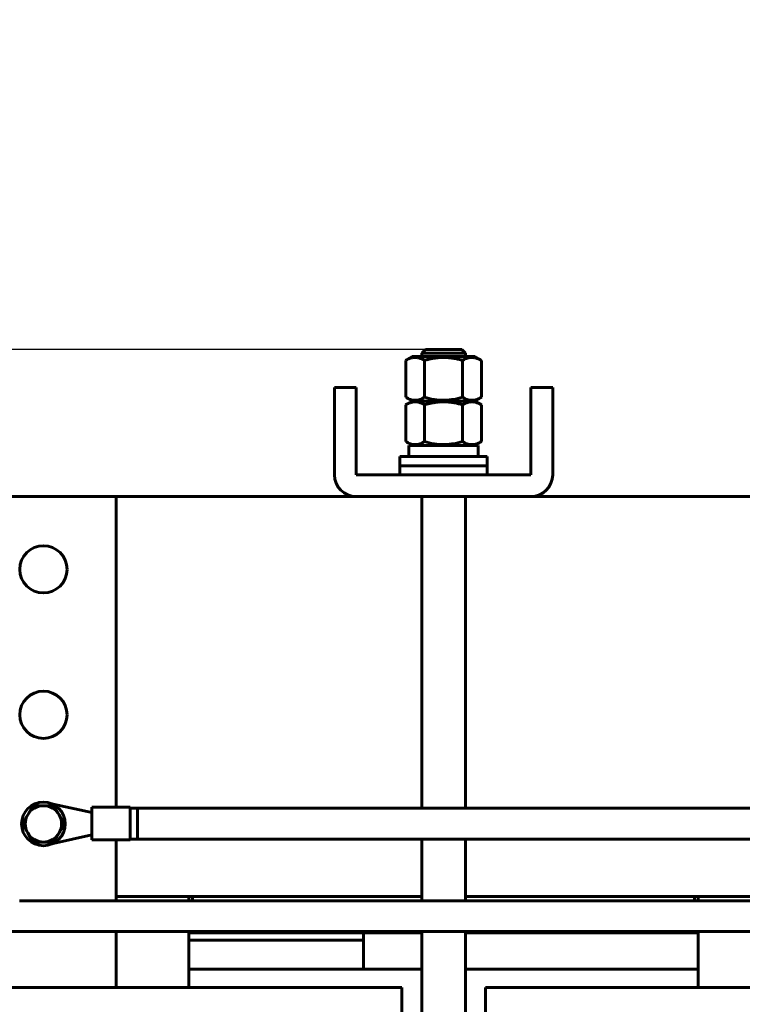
# Model space of a CAD drawing. Header units: millimetres. Extents: x 0 to 420, y 0 to 594.
# Tile 7 of 17: x 174 to 214, y 283 to 337. Entities that reach past the tile are written whole.
import ezdxf

# ---------------------------------------------------------------- set-up
doc = ezdxf.new("R2010")
doc.units = ezdxf.units.MM
doc.linetypes.add('K5LT_BASIC', pattern=[0])
doc.linetypes.add('K5LT_THIN', pattern=[0])
doc.layers.add('Системный слой', color=7, linetype='Continuous')
doc.styles.add('KDIMTEXTSTYLE', font='GOST_AU.SHX', dxfattribs={"width": 0.96, "oblique": 15, "height": 5})
doc.dimstyles.new('KDIMSTYLE (0.20)', dxfattribs={"dimtxt": 5, "dimasz": 1, "dimexe": 2, "dimexo": 0, "dimgap": 1, "dimtad": 1, "dimlfac": 5, "dimtxsty": 'KDIMTEXTSTYLE', "dimsah": 1, "dimcen": 0, "dimdle": 1, "dimadec": 0, "dimazin": 0, "dimtfac": 0.667, "dimtmove": 0, "dimatfit": 3, "dimfxl": 1, "dimtvp": 1, "dimtolj": 1, "dimtzin": 0, "dimarcsym": 0})

# ---------------------------------------------------------------- blocks, each defined once
blk = doc.blocks.new('U24')
at = {"layer": 'Системный слой', "color": 150, "linetype": 'K5LT_BASIC', "lineweight": 60, "true_color": 0x0080ff}
for p, q in [((179.458, 288.615), (179.458, 288.675)), ((179.458, 286.208), (179.458, 286.915))]:
    blk.add_line(p, q, dxfattribs=at)
blk = doc.blocks.new('U25')
at = {"layer": 'Системный слой', "color": 150, "linetype": 'K5LT_BASIC', "lineweight": 60, "true_color": 0x0080ff}
for p, q in [((179.458, 293.756), (179.458, 310.844)), ((179.458, 289.859), (179.458, 291.956))]:
    blk.add_line(p, q, dxfattribs=at)
blk = doc.blocks.new('U26')
at = {"layer": 'Системный слой', "color": 150, "linetype": 'K5LT_BASIC', "lineweight": 60, "true_color": 0x0080ff}
for p, q in [((170.521, 288.596), (170.527, 288.59)), ((170.527, 288.59), (170.531, 288.586)), ((170.531, 288.586), (170.535, 288.582)), ((170.535, 288.582), (170.539, 288.578)), ((170.539, 288.578), (170.543, 288.574)), ((170.543, 288.574), (170.547, 288.57)), ((170.547, 288.57), (170.553, 288.564)), ((170.553, 288.564), (170.562, 288.555)), ((170.562, 288.555), (170.582, 288.535)), ((170.582, 288.535), (170.603, 288.514)), ((170.603, 288.514), (170.608, 288.509)), ((170.608, 288.509), (170.612, 288.505)), ((170.612, 288.505), (170.616, 288.501)), ((170.616, 288.501), (170.62, 288.497)), ((170.62, 288.497), (170.624, 288.493)), ((170.624, 288.493), (170.628, 288.489)), ((170.628, 288.489), (170.632, 288.485)), ((170.632, 288.485), (170.636, 288.481)), ((170.636, 288.481), (170.64, 288.477)), ((170.64, 288.477), (170.644, 288.473)), ((170.644, 288.473), (170.648, 288.469)), ((170.648, 288.469), (170.652, 288.465)), ((170.652, 288.465), (170.656, 288.461)), ((170.656, 288.461), (170.659, 288.457)), ((170.659, 288.457), (170.663, 288.454)), ((170.663, 288.454), (170.667, 288.45)), ((170.667, 288.45), (170.673, 288.444)), ((170.673, 288.444), (170.681, 288.436)), ((170.681, 288.436), (170.685, 288.432)), ((170.685, 288.432), (170.69, 288.427)), ((170.69, 288.427), (170.7, 288.417)), ((170.7, 288.417), (170.719, 288.398)), ((170.719, 288.398), (170.73, 288.387)), ((170.73, 288.387), (170.734, 288.383)), ((170.734, 288.383), (170.738, 288.379)), ((170.738, 288.379), (170.743, 288.374)), ((170.743, 288.374), (170.748, 288.369)), ((170.748, 288.369), (170.752, 288.365)), ((170.752, 288.365), (170.756, 288.36)), ((170.756, 288.36), (170.765, 288.352)), ((170.765, 288.352), (170.769, 288.348)), ((170.769, 288.348), (170.773, 288.344)), ((170.773, 288.344), (170.78, 288.337)), ((170.78, 288.337), (170.794, 288.323)), ((170.794, 288.323), (170.812, 288.305)), ((170.812, 288.305), (170.821, 288.296)), ((170.821, 288.296), (170.826, 288.291)), ((170.826, 288.291), (170.829, 288.288)), ((170.829, 288.288), (170.833, 288.284)), ((170.833, 288.284), (170.837, 288.28)), ((170.837, 288.28), (170.842, 288.274)), ((170.842, 288.274), (170.851, 288.266)), ((170.851, 288.266), (170.863, 288.254)), ((170.863, 288.254), (170.867, 288.25)), ((170.867, 288.25), (170.873, 288.244)), ((170.873, 288.244), (170.884, 288.233)), ((170.884, 288.233), (170.907, 288.21)), ((170.907, 288.21), (170.953, 288.164)), ((170.953, 288.164), (170.999, 288.118)), ((170.999, 288.118), (171.003, 288.114)), ((171.003, 288.114), (171.01, 288.108)), ((171.01, 288.108), (171.024, 288.094)), ((171.024, 288.094), (171.052, 288.068)), ((171.052, 288.068), (171.108, 288.017)), ((171.108, 288.017), (171.13, 287.997)), ((171.13, 287.997), (171.134, 287.994)), ((171.134, 287.994), (171.142, 287.987)), ((171.142, 287.987), (171.157, 287.973)), ((171.157, 287.973), (171.188, 287.946)), ((171.188, 287.946), (171.25, 287.894)), ((171.25, 287.894), (171.314, 287.842)), ((171.314, 287.842), (171.353, 287.811)), ((171.353, 287.811), (171.358, 287.807)), ((171.358, 287.807), (171.368, 287.799)), ((171.368, 287.799), (171.389, 287.784)), ((171.389, 287.784), (171.43, 287.753)), ((171.43, 287.753), (171.496, 287.704)), ((171.496, 287.704), (171.557, 287.661)), ((171.557, 287.661), (171.622, 287.617)), ((171.622, 287.617), (171.628, 287.613)), ((171.628, 287.613), (171.641, 287.605)), ((171.641, 287.605), (171.665, 287.589)), ((171.665, 287.589), (171.714, 287.558)), ((171.714, 287.558), (171.814, 287.498)), ((171.814, 287.498), (171.954, 287.42)), ((171.954, 287.42), (171.962, 287.415)), ((171.962, 287.415), (171.978, 287.407)), ((171.978, 287.407), (172.01, 287.39)), ((172.01, 287.39), (172.075, 287.357)), ((172.075, 287.357), (172.206, 287.295)), ((172.206, 287.295), (172.412, 287.208)), ((172.412, 287.208), (172.421, 287.204)), ((172.421, 287.204), (172.441, 287.196)), ((172.441, 287.196), (172.481, 287.181)), ((172.481, 287.181), (172.56, 287.153)), ((172.56, 287.153), (172.72, 287.1)), ((172.72, 287.1), (172.923, 287.044)), ((172.923, 287.044), (172.932, 287.042)), ((172.932, 287.042), (172.952, 287.037)), ((172.952, 287.037), (172.991, 287.027)), ((172.991, 287.027), (173.069, 287.01)), ((173.069, 287.01), (173.231, 286.978)), ((173.231, 286.978), (173.367, 286.957)), ((173.367, 286.957), (173.375, 286.956)), ((173.375, 286.956), (173.389, 286.954)), ((173.389, 286.954), (173.419, 286.951)), ((173.419, 286.951), (173.479, 286.943)), ((173.479, 286.943), (173.583, 286.933)), ((173.583, 286.933), (173.618, 286.93)), ((173.618, 286.93), (173.625, 286.929)), ((173.625, 286.929), (173.638, 286.928)), ((173.638, 286.928), (173.663, 286.926)), ((173.663, 286.926), (173.715, 286.923)), ((173.715, 286.923), (173.816, 286.918)), ((173.816, 286.918), (173.983, 286.915)), ((173.983, 286.915), (173.989, 286.915)), ((173.989, 286.915), (174, 286.915)), ((174, 286.915), (174.022, 286.915)), ((174.022, 286.915), (174.067, 286.915)), ((174.067, 286.915), (174.154, 286.915)), ((174.154, 286.915), (174.187, 286.915)), ((174.187, 286.915), (174.193, 286.915)), ((174.193, 286.915), (174.203, 286.915)), ((174.203, 286.915), (174.223, 286.915)), ((174.223, 286.915), (174.264, 286.915)), ((174.264, 286.915), (174.344, 286.915)), ((174.344, 286.915), (174.386, 286.915)), ((174.386, 286.915), (174.407, 286.915)), ((174.407, 286.915), (174.417, 286.915)), ((174.417, 286.915), (174.43, 286.915)), ((174.43, 286.915), (174.437, 286.915)), ((174.437, 286.915), (174.449, 286.915)), ((174.449, 286.915), (174.465, 286.915)), ((174.465, 286.915), (174.477, 286.915)), ((174.477, 286.915), (174.483, 286.915)), ((174.483, 286.915), (174.494, 286.915)), ((174.494, 286.915), (174.516, 286.915)), ((174.516, 286.915), (174.561, 286.915)), ((174.561, 286.915), (174.646, 286.915)), ((174.646, 286.915), (174.714, 286.915)), ((174.714, 286.915), (174.719, 286.915)), ((174.719, 286.915), (174.728, 286.915)), ((174.728, 286.915), (174.747, 286.915)), ((174.747, 286.915), (174.784, 286.915)), ((174.784, 286.915), (174.854, 286.915)), ((174.854, 286.915), (174.859, 286.915)), ((174.859, 286.915), (174.867, 286.915)), ((174.867, 286.915), (174.879, 286.915)), ((174.879, 286.915), (174.886, 286.915)), ((174.886, 286.915), (174.891, 286.915)), ((174.891, 286.915), (174.897, 286.915)), ((174.897, 286.915), (174.904, 286.915)), ((174.904, 286.915), (174.92, 286.915)), ((174.92, 286.915), (174.927, 286.915)), ((174.927, 286.915), (174.932, 286.915)), ((174.932, 286.915), (174.939, 286.915)), ((174.939, 286.915), (174.953, 286.915)), ((174.953, 286.915), (174.98, 286.915)), ((174.98, 286.915), (175, 286.915)), ((175, 286.915), (175.006, 286.915)), ((175.006, 286.915), (175.014, 286.915)), ((175.014, 286.915), (175.03, 286.915)), ((175.03, 286.915), (175.062, 286.915)), ((175.062, 286.915), (175.127, 286.915)), ((175.127, 286.915), (175.148, 286.915)), ((175.148, 286.915), (175.154, 286.915)), ((175.154, 286.915), (175.164, 286.915)), ((175.164, 286.915), (175.185, 286.915)), ((175.185, 286.915), (175.226, 286.915)), ((175.226, 286.915), (175.309, 286.915)), ((175.309, 286.915), (175.442, 286.915)), ((175.442, 286.915), (175.448, 286.915)), ((175.448, 286.915), (175.459, 286.915)), ((175.459, 286.915), (175.48, 286.915)), ((175.48, 286.915), (175.524, 286.915)), ((175.524, 286.915), (175.611, 286.915)), ((175.611, 286.915), (175.621, 286.915)), ((175.621, 286.915), (175.627, 286.915)), ((175.627, 286.915), (175.636, 286.915)), ((175.636, 286.915), (175.655, 286.915)), ((175.655, 286.915), (175.693, 286.915)), ((175.693, 286.915), (175.756, 286.915)), ((175.756, 286.915), (175.762, 286.915)), ((175.762, 286.915), (175.77, 286.915)), ((175.77, 286.915), (175.786, 286.915)), ((175.786, 286.915), (175.819, 286.915)), ((175.819, 286.915), (175.885, 286.915)), ((175.885, 286.915), (176.016, 286.915)), ((176.016, 286.915), (176.1, 286.915)), ((176.1, 286.915), (176.203, 286.915)), ((176.203, 286.915), (176.305, 286.915)), ((176.305, 286.915), (176.314, 286.915)), ((176.314, 286.915), (176.331, 286.915)), ((176.331, 286.915), (176.365, 286.915)), ((176.365, 286.915), (176.433, 286.915)), ((176.433, 286.915), (176.568, 286.915)), ((176.568, 286.915), (176.837, 286.915)), ((176.837, 286.915), (176.843, 286.915)), ((176.843, 286.915), (176.855, 286.915)), ((176.855, 286.915), (176.879, 286.915)), ((176.879, 286.915), (176.928, 286.915)), ((176.928, 286.915), (177.025, 286.915)), ((177.025, 286.915), (177.219, 286.915)), ((177.219, 286.915), (177.607, 286.915)), ((177.607, 286.915), (178.383, 286.915)), ((178.383, 286.915), (179.931, 286.915)), ((179.931, 286.915), (183.029, 286.915)), ((183.029, 286.915), (189.228, 286.915)), ((189.228, 286.915), (201.625, 286.915)), ((201.625, 286.915), (220.065, 286.915)), ((220.065, 286.915), (225.333, 286.915))]:
    blk.add_line(p, q, dxfattribs=at)
blk = doc.blocks.new('U27')
at = {"layer": 'Системный слой', "color": 150, "linetype": 'K5LT_BASIC', "lineweight": 60, "true_color": 0x0080ff}
for p, q in [((174.148, 288.615), (174.165, 288.615)), ((174.165, 288.615), (174.19, 288.615)), ((174.19, 288.615), (174.211, 288.615)), ((174.211, 288.615), (174.217, 288.615)), ((174.217, 288.615), (174.227, 288.615)), ((174.227, 288.615), (174.249, 288.615)), ((174.249, 288.615), (174.291, 288.615)), ((174.291, 288.615), (174.374, 288.615)), ((174.374, 288.615), (174.501, 288.615)), ((174.501, 288.615), (174.507, 288.615)), ((174.507, 288.615), (174.517, 288.615)), ((174.517, 288.615), (174.538, 288.615)), ((174.538, 288.615), (174.58, 288.615)), ((174.58, 288.615), (174.662, 288.615)), ((174.662, 288.615), (174.718, 288.615)), ((174.718, 288.615), (174.723, 288.615)), ((174.723, 288.615), (174.732, 288.615)), ((174.732, 288.615), (174.749, 288.615)), ((174.749, 288.615), (174.782, 288.615)), ((174.782, 288.615), (174.832, 288.615)), ((174.832, 288.615), (174.837, 288.615)), ((174.837, 288.615), (174.843, 288.615)), ((174.843, 288.615), (174.855, 288.615)), ((174.855, 288.615), (174.86, 288.615)), ((174.86, 288.615), (174.865, 288.615)), ((174.865, 288.615), (174.871, 288.615)), ((174.871, 288.615), (174.88, 288.615)), ((174.88, 288.615), (174.885, 288.615)), ((174.885, 288.615), (174.889, 288.615)), ((174.889, 288.615), (174.894, 288.615)), ((174.894, 288.615), (174.902, 288.615)), ((174.902, 288.615), (174.918, 288.615)), ((174.918, 288.615), (174.922, 288.615)), ((174.922, 288.615), (174.927, 288.615)), ((174.927, 288.615), (174.934, 288.615)), ((174.934, 288.615), (174.949, 288.615)), ((174.949, 288.615), (174.971, 288.615)), ((174.971, 288.615), (174.982, 288.615)), ((174.982, 288.615), (174.987, 288.615)), ((174.987, 288.615), (174.999, 288.615)), ((174.999, 288.615), (175.013, 288.615)), ((175.013, 288.615), (175.026, 288.615)), ((175.026, 288.615), (175.045, 288.615)), ((175.045, 288.615), (175.073, 288.615)), ((175.073, 288.615), (175.116, 288.615)), ((175.116, 288.615), (175.124, 288.615)), ((175.124, 288.615), (175.129, 288.615)), ((175.129, 288.615), (175.138, 288.615)), ((175.138, 288.615), (175.156, 288.615)), ((175.156, 288.615), (175.193, 288.615)), ((175.193, 288.615), (175.266, 288.615)), ((175.266, 288.615), (175.399, 288.615)), ((175.399, 288.615), (175.404, 288.615)), ((175.404, 288.615), (175.414, 288.615)), ((175.414, 288.615), (175.435, 288.615)), ((175.435, 288.615), (175.476, 288.615)), ((175.476, 288.615), (175.515, 288.615)), ((175.515, 288.615), (175.534, 288.615)), ((175.534, 288.615), (175.544, 288.615)), ((175.544, 288.615), (175.549, 288.615)), ((175.549, 288.615), (175.56, 288.615)), ((175.56, 288.615), (175.567, 288.615)), ((175.567, 288.615), (175.578, 288.615)), ((175.578, 288.615), (175.595, 288.615)), ((175.595, 288.615), (175.621, 288.615)), ((175.621, 288.615), (175.637, 288.615)), ((175.637, 288.615), (175.67, 288.615)), ((175.67, 288.615), (175.737, 288.615)), ((175.737, 288.615), (175.869, 288.615)), ((175.869, 288.615), (176.134, 288.615)), ((176.134, 288.615), (176.666, 288.615)), ((176.666, 288.615), (177.729, 288.615)), ((177.729, 288.615), (179.854, 288.615)), ((179.854, 288.615), (184.103, 288.615)), ((184.103, 288.615), (192.601, 288.615)), ((192.601, 288.615), (209.598, 288.615)), ((209.598, 288.615), (222.502, 288.615))]:
    blk.add_line(p, q, dxfattribs=at)
blk = doc.blocks.new('U28')
at = {"layer": 'Системный слой', "color": 150, "linetype": 'K5LT_BASIC', "lineweight": 60, "true_color": 0x0080ff}
for p, q in [((192.658, 310.844), (179.458, 310.844)), ((215.458, 310.844), (202.258, 310.844))]:
    blk.add_line(p, q, dxfattribs=at)
blk = doc.blocks.new('U30')
at = {"layer": 'Системный слой', "color": 150, "linetype": 'K5LT_BASIC', "lineweight": 60, "true_color": 0x0080ff}
for p, q in [((179.458, 288.844), (196.258, 288.844)), ((198.658, 288.844), (215.458, 288.844))]:
    blk.add_line(p, q, dxfattribs=at)
blk = doc.blocks.new('U48')
at = {"layer": 'Системный слой', "color": 150, "linetype": 'K5LT_BASIC', "lineweight": 60, "true_color": 0x0080ff}
blk.add_line((180.627, 292.006), (218.86, 292.006), dxfattribs=at)
blk = doc.blocks.new('U51')
at = {"layer": 'Системный слой', "color": 150, "linetype": 'K5LT_BASIC', "lineweight": 60, "true_color": 0x0080ff}
blk.add_line((180.627, 293.706), (218.698, 293.706), dxfattribs=at)
blk = doc.blocks.new('U65')
at = {"layer": 'Системный слой', "color": 150, "linetype": 'K5LT_BASIC', "lineweight": 60, "true_color": 0x0080ff}
for p, q in [((211.458, 288.844), (211.458, 288.615)), ((211.458, 286.915), (211.458, 283.844))]:
    blk.add_line(p, q, dxfattribs=at)
blk = doc.blocks.new('U67')
at = {"layer": 'Системный слой', "color": 150, "linetype": 'K5LT_BASIC', "lineweight": 60, "true_color": 0x0080ff}
for p, q in [((196.258, 318.544), (196.258, 318.744)), ((196.258, 293.706), (196.258, 310.844)), ((196.258, 288.615), (196.258, 292.006)), ((196.258, 169.384), (196.258, 286.915))]:
    blk.add_line(p, q, dxfattribs=at)
blk = doc.blocks.new('U68')
at = {"layer": 'Системный слой', "color": 150, "linetype": 'K5LT_BASIC', "lineweight": 60, "true_color": 0x0080ff}
for p, q in [((198.658, 318.544), (198.658, 318.744)), ((198.658, 293.706), (198.658, 310.844)), ((198.658, 288.615), (198.658, 292.006)), ((198.658, 169.384), (198.658, 286.915))]:
    blk.add_line(p, q, dxfattribs=at)
blk = doc.blocks.new('U69')
at = {"layer": 'Системный слой', "color": 150, "linetype": 'K5LT_BASIC', "lineweight": 60, "true_color": 0x0080ff}
for p, q in [((196.458, 318.944), (196.801, 318.944)), ((196.801, 318.944), (198.458, 318.944))]:
    blk.add_line(p, q, dxfattribs=at)
blk = doc.blocks.new('U71')
at = {"layer": 'Системный слой', "color": 150, "linetype": 'K5LT_BASIC', "lineweight": 60, "true_color": 0x0080ff}
for p, q in [((183.458, 284.844), (196.258, 284.844)), ((198.658, 284.844), (211.458, 284.844))]:
    blk.add_line(p, q, dxfattribs=at)
blk = doc.blocks.new('U77')
at = {"layer": 'Системный слой', "color": 150, "linetype": 'K5LT_BASIC', "lineweight": 60, "true_color": 0x0080ff}
for p, q in [((183.658, 286.844), (183.458, 286.844)), ((211.458, 286.844), (211.258, 286.844))]:
    blk.add_line(p, q, dxfattribs=at)
blk = doc.blocks.new('U83')
at = {"layer": 'Системный слой', "color": 150, "linetype": 'K5LT_BASIC', "lineweight": 60, "true_color": 0x0080ff}
for p, q in [((183.658, 288.844), (183.658, 288.615)), ((183.658, 286.915), (183.658, 286.844))]:
    blk.add_line(p, q, dxfattribs=at)
blk = doc.blocks.new('U84')
at = {"layer": 'Системный слой', "color": 150, "linetype": 'K5LT_BASIC', "lineweight": 60, "true_color": 0x0080ff}
for p, q in [((183.658, 286.844), (196.258, 286.844)), ((198.658, 286.844), (211.258, 286.844))]:
    blk.add_line(p, q, dxfattribs=at)
blk = doc.blocks.new('U85')
at = {"layer": 'Системный слой', "color": 150, "linetype": 'K5LT_BASIC', "lineweight": 60, "true_color": 0x0080ff}
for p, q in [((211.258, 288.615), (211.258, 288.844)), ((211.258, 286.844), (211.258, 286.915))]:
    blk.add_line(p, q, dxfattribs=at)
blk = doc.blocks.new('U86')
at = {"layer": 'Системный слой', "color": 150, "linetype": 'K5LT_BASIC', "lineweight": 60, "true_color": 0x0080ff}
for p, q in [((183.458, 288.615), (183.458, 288.844)), ((183.458, 283.844), (183.458, 286.915))]:
    blk.add_line(p, q, dxfattribs=at)
blk = doc.blocks.new('KDIMARROW_01')
at = {"layer": 'Системный слой'}
blk.add_hatch(color=0, dxfattribs=at).paths.add_polyline_path([(0, 0), (-5, 0.658), (-4.5, 0), (-5, -0.658)])
at = {"layer": 'Системный слой', "color": 0, "linetype": 'K5LT_THIN', "lineweight": 18}
for p, q in [((-4.5, 0), (-5, 0.658)), ((-5, 0.658), (0, 0)), ((0, 0), (-5, -0.658)), ((-5, -0.658), (-4.5, 0)), ((0, 0), (-1, 0))]:
    blk.add_line(p, q, dxfattribs=at)

msp = doc.modelspace()

# ---------------------------------------------------------------- linework, layer by layer
at = {"layer": 'Системный слой', "color": 150, "linetype": 'K5LT_BASIC', "lineweight": 60, "true_color": 0x0080ff}
for p, q in [((195.7325, 318.5437), (195.3791, 318.3396)), ((195.7325, 318.5437), (199.1825, 318.5437)), ((196.4575, 318.9437), (196.2575, 318.7437)), ((196.6694, 318.7437), (196.2575, 318.7437)), ((198.6575, 318.7437), (196.6694, 318.7437)), ((198.4575, 318.9437), (198.6575, 318.7437)), ((199.1825, 318.5437), (199.536, 318.3396)), ((195.3791, 318.3396), (195.3791, 316.3077)), ((196.4183, 318.3396), (196.4183, 316.3077)), ((198.4968, 318.3396), (198.4968, 316.3077)), ((199.536, 318.3396), (199.536, 316.3077)), ((191.4575, 316.8437), (192.6575, 316.8437)), ((191.4575, 315.6437), (191.4575, 316.8437)), ((192.6575, 316.8437), (192.6575, 315.6437)), ((195.7325, 316.1037), (195.3791, 316.3077)), ((199.1825, 316.1037), (199.536, 316.3077)), ((202.2575, 315.6437), (202.2575, 316.8437)), ((202.2575, 316.8437), (203.4575, 316.8437)), ((203.4575, 316.8437), (203.4575, 315.6437)), ((195.7325, 316.1037), (195.3791, 315.8996)), ((195.3791, 315.8996), (195.3791, 313.8677)), ((195.7325, 316.1037), (199.1825, 316.1037)), ((195.7325, 316.1037), (199.1825, 316.1037)), ((196.4183, 315.8996), (196.4183, 313.8677)), ((198.4968, 315.8996), (198.4968, 313.8677)), ((199.1825, 316.1037), (199.536, 315.8996)), ((199.536, 315.8996), (199.536, 313.8677)), ((191.4575, 315.6437), (191.4575, 312.0437)), ((192.6575, 312.0437), (192.6575, 315.6437)), ((202.2575, 315.6437), (202.2575, 312.0437)), ((203.4575, 312.0437), (203.4575, 315.6437)), ((195.7325, 313.6637), (195.3791, 313.8677)), ((195.5475, 313.0437), (195.5475, 313.6637)), ((195.5475, 313.6637), (199.3675, 313.6637)), ((199.1825, 313.6637), (199.536, 313.8677)), ((199.3675, 313.0437), (199.3675, 313.6637)), ((195.0575, 312.5437), (195.0575, 313.0437)), ((195.0575, 313.0437), (199.8575, 313.0437)), ((195.0575, 312.0437), (195.0575, 312.5437)), ((195.0575, 312.5437), (199.8575, 312.5437)), ((195.0575, 312.5437), (199.8575, 312.5437)), ((199.8575, 312.5437), (199.8575, 313.0437)), ((199.8575, 312.0437), (199.8575, 312.5437)), ((202.2575, 312.0437), (192.6575, 312.0437)), ((163.4575, 310.8437), (179.4575, 310.8437)), ((192.6575, 310.8437), (202.2575, 310.8437)), ((174.8802, 293.8437), (174.5915, 293.3437)), ((175.4575, 293.8437), (174.8802, 293.8437)), ((176.0349, 293.8437), (175.4575, 293.8437)), ((178.1272, 293.4762), (175.9863, 293.9209)), ((176.3236, 293.3437), (176.0349, 293.8437)), ((178.1272, 291.9562), (178.1272, 293.7562)), ((178.1272, 293.7562), (180.2272, 293.7562)), ((180.2272, 291.9562), (180.2272, 293.7562)), ((180.2272, 293.7062), (180.6272, 293.7062)), ((180.6272, 293.7062), (180.6272, 292.0062)), ((174.5915, 293.3437), (174.3028, 292.8437)), ((176.6122, 292.8437), (176.3236, 293.3437)), ((174.3028, 292.8437), (174.5915, 292.3437)), ((176.3236, 292.3437), (176.6122, 292.8437)), ((180.6272, 292.8562), (180.6272, 292.9049)), ((174.5915, 292.3437), (174.8802, 291.8437)), ((175.997, 291.7717), (178.1272, 292.2362)), ((176.0349, 291.8437), (176.3236, 292.3437)), ((178.1272, 291.9562), (180.2272, 291.9562)), ((180.2272, 292.0062), (180.6272, 292.0062)), ((174.8802, 291.8437), (175.4575, 291.8437)), ((175.4575, 291.8437), (176.0349, 291.8437)), ((179.4575, 289.8587), (179.4575, 288.6753)), ((193.0575, 286.8437), (193.0575, 286.4437)), ((179.4575, 286.2082), (179.4575, 285.8137)), ((183.4575, 286.4437), (193.0575, 286.4437)), ((183.4575, 286.4437), (193.0575, 286.4437)), ((193.0575, 286.4437), (193.0575, 284.8437)), ((179.4575, 283.8437), (179.4575, 285.8137)), ((157.9575, 283.8437), (184.9575, 283.8437)), ((184.9575, 283.8437), (195.1575, 283.8437)), ((195.1575, 283.8437), (195.1575, 191.8437)), ((199.7575, 283.8437), (209.9575, 283.8437)), ((199.7575, 191.8437), (199.7575, 283.8437)), ((209.9575, 283.8437), (236.9575, 283.8437))]:
    msp.add_line(p, q, dxfattribs=at)
for centre, radius in [((175.4575, 306.8437), 1.3), ((175.4575, 298.8437), 1.3), ((175.4575, 292.8437), 1.2)]:
    msp.add_circle(centre, radius, dxfattribs=at)
for centre, radius, start, end in [((192.6575, 312.0437), 1.2, 180, 270), ((202.2575, 312.0437), 1.2, 270, 0), ((175.4575, 292.8437), 1, 90, 150), ((175.4575, 292.8437), 1, 30, 90), ((175.4575, 292.8437), 1, 150, 210), ((175.4575, 292.8437), 1, 330, 30), ((175.4575, 292.8437), 1, 210, 270), ((175.4575, 292.8437), 1, 270, 330)]:
    msp.add_arc(centre, radius, start, end, dxfattribs=at)
for points, knots in [([(195.3791, 318.3396), (195.444, 318.3771), (195.5397, 318.4247), (195.6578, 318.465), (195.7317, 318.4835), (195.7981, 318.4949), (195.8549, 318.4997), (195.913, 318.5009), (195.9716, 318.498), (196.0418, 318.4883), (196.0998, 318.4753), (196.1688, 318.4555), (196.2722, 318.4178), (196.3625, 318.3718), (196.4183, 318.3396)], [0, 0, 0, 0, 2.8814613, 4.2007918, 5.12203, 6.0737295, 7.054851, 7.5526049, 8.5536622, 9.549854, 10.5399482, 11.0322282, 12.5081996, 15, 15, 15, 15]), ([(196.4183, 318.3396), (196.4344, 318.3443), (196.4669, 318.3535), (196.5326, 318.3714), (196.6148, 318.3925), (196.7141, 318.4156), (196.8391, 318.4416), (196.9896, 318.4673), (197.1221, 318.4832), (197.2105, 318.4907), (197.2698, 318.495), (197.4052, 318.5018), (197.6067, 318.5004), (197.8613, 318.4775), (198.0618, 318.4449), (198.2215, 318.4113), (198.328, 318.3856), (198.4194, 318.3615), (198.471, 318.347), (198.4968, 318.3396)], [0.009237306, 0.009237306, 0.009237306, 0.009237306, 0.009490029, 0.009742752, 0.010248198, 0.010753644, 0.01125909, 0.012147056, 0.013035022, 0.013257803, 0.013480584, 0.013926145, 0.015290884, 0.016498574, 0.017706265, 0.018327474, 0.018948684, 0.01935084, 0.019752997, 0.019752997, 0.019752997, 0.019752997]), ([(198.4968, 318.3396), (198.5617, 318.3771), (198.6574, 318.4247), (198.7754, 318.465), (198.8494, 318.4835), (198.9158, 318.4949), (198.9726, 318.4997), (199.0307, 318.5009), (199.0893, 318.498), (199.1595, 318.4883), (199.2175, 318.4753), (199.2865, 318.4555), (199.3899, 318.4178), (199.4802, 318.3718), (199.536, 318.3396)], [0, 0, 0, 0, 2.8814613, 4.2007918, 5.12203, 6.0737295, 7.054851, 7.5526049, 8.5536622, 9.549854, 10.5399482, 11.0322282, 12.5081996, 15, 15, 15, 15]), ([(196.4183, 316.3077), (196.3335, 316.2588), (196.248, 316.2184), (196.0753, 316.1625), (195.988, 316.1471), (195.8555, 316.1469), (195.8111, 316.1507), (195.7233, 316.1653), (195.6797, 316.1762), (195.5497, 316.2182), (195.464, 316.2587), (195.3791, 316.3077)], [0.000000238, 0.000000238, 0.000000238, 0.000000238, 0.002624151, 0.002624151, 0.005248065, 0.005248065, 0.006560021, 0.006560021, 0.007871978, 0.007871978, 0.010495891, 0.010495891, 0.010495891, 0.010495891]), ([(198.4968, 316.3077), (198.3288, 316.2592), (198.1586, 316.2189), (197.8983, 316.1766), (197.8105, 316.1656), (197.6338, 316.1507), (197.5457, 316.147), (197.2822, 316.147), (197.1077, 316.162), (196.7605, 316.218), (196.5874, 316.2589), (196.4183, 316.3077)], [0.003844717, 0.003844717, 0.003844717, 0.003844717, 0.006467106, 0.006467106, 0.0077783, 0.0077783, 0.009089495, 0.009089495, 0.011711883, 0.011711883, 0.014334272, 0.014334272, 0.014334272, 0.014334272]), ([(199.536, 316.3077), (199.4511, 316.2588), (199.3657, 316.2184), (199.193, 316.1625), (199.1057, 316.1471), (198.9732, 316.1469), (198.9288, 316.1507), (198.841, 316.1653), (198.7974, 316.1762), (198.6674, 316.2182), (198.5817, 316.2587), (198.4968, 316.3077)], [0.000000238, 0.000000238, 0.000000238, 0.000000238, 0.002624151, 0.002624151, 0.005248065, 0.005248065, 0.006560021, 0.006560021, 0.007871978, 0.007871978, 0.010495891, 0.010495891, 0.010495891, 0.010495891]), ([(195.3791, 315.8996), (195.444, 315.9371), (195.5397, 315.9847), (195.6578, 316.025), (195.7317, 316.0435), (195.7981, 316.0549), (195.8549, 316.0597), (195.913, 316.0609), (195.9716, 316.058), (196.0418, 316.0483), (196.0998, 316.0353), (196.1688, 316.0155), (196.2722, 315.9778), (196.3625, 315.9318), (196.4183, 315.8996)], [0, 0, 0, 0, 2.8814613, 4.2007918, 5.12203, 6.0737295, 7.054851, 7.5526049, 8.5536622, 9.549854, 10.5399482, 11.0322282, 12.5081996, 15, 15, 15, 15]), ([(196.4183, 315.8996), (196.4344, 315.9043), (196.4669, 315.9135), (196.5326, 315.9314), (196.6148, 315.9525), (196.7141, 315.9756), (196.8391, 316.0016), (196.9896, 316.0273), (197.1221, 316.0432), (197.2105, 316.0507), (197.2698, 316.055), (197.4052, 316.0618), (197.6067, 316.0604), (197.8613, 316.0375), (198.0618, 316.0049), (198.2215, 315.9713), (198.328, 315.9456), (198.4194, 315.9215), (198.471, 315.907), (198.4968, 315.8996)], [0.009237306, 0.009237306, 0.009237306, 0.009237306, 0.009490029, 0.009742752, 0.010248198, 0.010753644, 0.01125909, 0.012147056, 0.013035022, 0.013257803, 0.013480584, 0.013926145, 0.015290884, 0.016498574, 0.017706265, 0.018327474, 0.018948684, 0.01935084, 0.019752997, 0.019752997, 0.019752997, 0.019752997]), ([(198.4968, 315.8996), (198.5617, 315.9371), (198.6574, 315.9847), (198.7754, 316.025), (198.8494, 316.0435), (198.9158, 316.0549), (198.9726, 316.0597), (199.0307, 316.0609), (199.0893, 316.058), (199.1595, 316.0483), (199.2175, 316.0353), (199.2865, 316.0155), (199.3899, 315.9778), (199.4802, 315.9318), (199.536, 315.8996)], [0, 0, 0, 0, 2.8814613, 4.2007918, 5.12203, 6.0737295, 7.054851, 7.5526049, 8.5536622, 9.549854, 10.5399482, 11.0322282, 12.5081996, 15, 15, 15, 15]), ([(196.4183, 313.8677), (196.3335, 313.8188), (196.248, 313.7784), (196.0753, 313.7225), (195.988, 313.7071), (195.8555, 313.7069), (195.8111, 313.7107), (195.7233, 313.7253), (195.6797, 313.7362), (195.5497, 313.7782), (195.464, 313.8187), (195.3791, 313.8677)], [0.000000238, 0.000000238, 0.000000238, 0.000000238, 0.002624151, 0.002624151, 0.005248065, 0.005248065, 0.006560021, 0.006560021, 0.007871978, 0.007871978, 0.010495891, 0.010495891, 0.010495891, 0.010495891]), ([(198.4968, 313.8677), (198.3288, 313.8192), (198.1586, 313.7789), (197.8983, 313.7366), (197.8105, 313.7256), (197.6338, 313.7107), (197.5457, 313.707), (197.2822, 313.707), (197.1077, 313.722), (196.7605, 313.778), (196.5874, 313.8189), (196.4183, 313.8677)], [0.003844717, 0.003844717, 0.003844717, 0.003844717, 0.006467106, 0.006467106, 0.0077783, 0.0077783, 0.009089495, 0.009089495, 0.011711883, 0.011711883, 0.014334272, 0.014334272, 0.014334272, 0.014334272]), ([(199.536, 313.8677), (199.4511, 313.8188), (199.3657, 313.7784), (199.193, 313.7225), (199.1057, 313.7071), (198.9732, 313.7069), (198.9288, 313.7107), (198.841, 313.7253), (198.7974, 313.7362), (198.6674, 313.7782), (198.5817, 313.8187), (198.4968, 313.8677)], [0.000000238, 0.000000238, 0.000000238, 0.000000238, 0.002624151, 0.002624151, 0.005248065, 0.005248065, 0.006560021, 0.006560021, 0.007871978, 0.007871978, 0.010495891, 0.010495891, 0.010495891, 0.010495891])]:
    msp.add_open_spline(points, degree=3, knots=knots, dxfattribs=at)

# ---------------------------------------------------------------- block references
at = {"layer": 'Системный слой'}
for name in ['U67', 'U69', 'U68', 'U28', 'U25', 'U51', 'U48', 'U27', 'U30', 'U86', 'U83', 'U85', 'U65', 'U26', 'U24', 'U77', 'U84', 'U71']:
    msp.add_blockref(name, (0, 0), dxfattribs=at)

# ---------------------------------------------------------------- dimensions: what is measured, and where the dimension line sits
at = {"layer": 'Системный слой', "color": 7}
msp.add_linear_dim(base=(147.7575, 328.9437), p1=(301.254, 289.8951), p2=(147.7575, 283.8437), location=(224.5058, 328.9437), text='\\H5.0;\\W0.965;\\Q15;\\H5.0;\\W0.965;\\Q15;\\Q15;Ш', dimstyle='KDIMSTYLE (0.20)', override={"dimexo": 0, "dimblk1": 'KDIMARROW_01', "dimblk2": 'KDIMARROW_01', "dimse1": 0, "dimse2": 0, "dimclrt": 7, "dimtolj": 1}, dxfattribs=at).render()
msp.add_linear_dim(base=(137.7575, 318.9437), p1=(160.4575, 150.8437), p2=(196.4575, 318.9437), angle=90, location=(137.7575, 234.8937), text='\\H5.0;\\W0.965;\\Q15;\\H5.0;\\W0.965;\\Q15;\\Q15;В', dimstyle='KDIMSTYLE (0.20)', override={"dimexo": 0, "dimblk1": 'KDIMARROW_01', "dimblk2": 'KDIMARROW_01', "dimse1": 0, "dimse2": 0, "dimclrt": 7, "dimtolj": 1}, dxfattribs=at).render()

doc.saveas('drawing.dxf')
